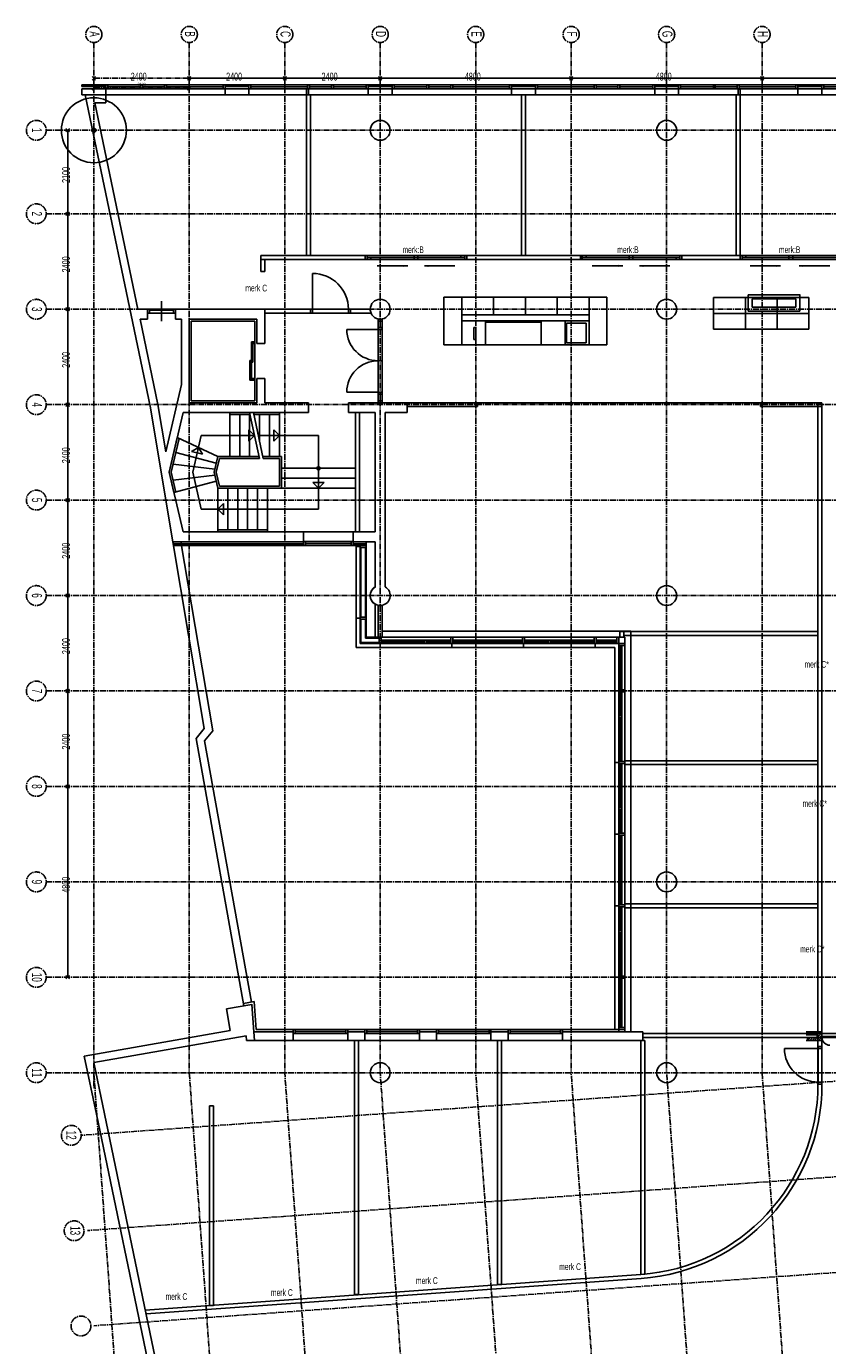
# Model space of a CAD drawing. Header units: millimetres. Extents: x -1696 to 67346, y -51443 to 2612.
# Tile 2 of 4: x -1696 to 18448, y -30562 to 2612. Entities that reach past the tile are written whole.
import ezdxf
from ezdxf.enums import TextEntityAlignment as Align

# ---------------------------------------------------------------- set-up
doc = ezdxf.new("R2010")
doc.units = ezdxf.units.MM
doc.header["$LTSCALE"] = 200
doc.header["$MEASUREMENT"] = 0
doc.linetypes.add('CENTER2', pattern=[1.125, 0.75, -0.125, 0.125, -0.125])
doc.layers.get('0').update_dxf_attribs({"linetype": 'CONTINUOUS'})
doc.layers.get('Defpoints').update_dxf_attribs({"linetype": 'CONTINUOUS'})
doc.layers.add('bouwkundig', color=8, linetype='CONTINUOUS')
doc.layers.add('stramien', color=1, linetype='CENTER2')
doc.styles.get("Standard").update_dxf_attribs({"font": 'txt', "width": 0.6})
doc.dimstyles.new('3ING DIM', dxfattribs={"dimscale": 50, "dimtxt": 1.8, "dimasz": 1.8, "dimexe": 0.18, "dimexo": 0.0625, "dimgap": 0.9, "dimtad": 1, "dimdec": 0, "dimzin": 0, "dimdsep": 46, "dimtxsty": 'Standard', "dimblk": 'OBLIQUE', "dimcen": 0.09, "dimclrd": 1, "dimclre": 1, "dimclrt": 1, "dimadec": 1, "dimazin": 0, "dimtfac": 1, "dimtdec": 0, "dimtofl": 0, "dimtmove": 0, "dimatfit": 3, "dimfxl": 1, "dimtolj": 1, "dimtzin": 0, "dimarcsym": 0})

# ---------------------------------------------------------------- blocks, each defined once
blk = doc.blocks.new('_Oblique')
at = {"color": 0, "linetype": 'ByBlock', "lineweight": -2}
blk.add_line((-0.5, -0.5), (0.5, 0.5), dxfattribs=at)
blk = doc.blocks.new('*D1')
at = {"layer": 'Defpoints', "color": 0, "transparency": 16777216}
for p in [(0, 1057), (2400, 1057), (2400, 1057)]:
    blk.add_point(p, dxfattribs=at)
at = {"layer": 'stramien', "color": 1, "lineweight": -2, "transparency": 16777216}
for p, q in [((0, 1060), (0, 1066)), ((0, 1057), (2400, 1057)), ((2400, 1060), (2400, 1066))]:
    blk.add_line(p, q, dxfattribs=at)
at = {"layer": 'stramien', "color": 1, "lineweight": -2, "transparency": 16777216, "xscale": 90, "yscale": 90, "zscale": 90, "rotation": 180}
blk.add_blockref('_Oblique', (0, 1057), dxfattribs=at)
at = {"layer": 'stramien', "color": 1, "lineweight": -2, "transparency": 16777216, "xscale": 90, "yscale": 90, "zscale": 90}
blk.add_blockref('_Oblique', (2400, 1057), dxfattribs=at)
at = {"layer": 'stramien', "color": 1, "transparency": 16777216, "insert": (1200, 1148), "char_height": 90, "attachment_point": 5}
blk.add_mtext('\\A1;2400', dxfattribs=at)
blk = doc.blocks.new('A$C08F26B49')
at = {"layer": 'stramien'}
for p, q in [((1695.9, 53649.2), (1695.9, 27352.4)), ((4095.9, 53649.2), (4095.9, 27742.8)), ((6495.9, 53649.2), (6495.9, 27742.8)), ((8895.9, 53649.2), (8895.9, 27742.8)), ((11295.9, 53649.2), (11295.9, 27742.8)), ((13695.9, 53649.2), (13695.9, 27742.8)), ((16095.9, 53649.2), (16095.9, 27742.8)), ((18495.9, 53649.2), (18495.9, 27742.8)), ((1738.3, 52791.6), (1653.4, 52706.8)), ((1738.3, 52706.8), (1653.4, 52791.6)), ((1695.9, 52749.2), (4095.9, 52749.2)), ((4053.4, 52706.8), (4138.3, 52791.6)), ((4053.4, 52791.6), (4138.3, 52706.8)), ((4138.3, 52791.6), (4053.4, 52706.8)), ((4138.3, 52706.8), (4053.4, 52791.6)), ((6453.4, 52706.8), (6538.3, 52791.6)), ((6453.4, 52791.6), (6538.3, 52706.8)), ((6538.3, 52791.6), (6453.4, 52706.8)), ((6538.3, 52706.8), (6453.4, 52791.6)), ((8853.4, 52706.8), (8938.3, 52791.6)), ((8853.4, 52791.6), (8938.3, 52706.8)), ((8938.3, 52791.6), (8853.4, 52706.8)), ((8938.3, 52706.8), (8853.4, 52791.6)), ((13653.4, 52706.8), (13738.3, 52791.6)), ((13653.4, 52791.6), (13738.3, 52706.8)), ((13738.3, 52791.6), (13653.4, 52706.8)), ((13738.3, 52706.8), (13653.4, 52791.6)), ((18453.4, 52706.8), (18538.3, 52791.6)), ((18453.4, 52791.6), (18538.3, 52706.8)), ((18538.3, 52791.6), (18453.4, 52706.8)), ((18538.3, 52706.8), (18453.4, 52791.6)), ((498.3, 51442.8), (23764.5, 51442.8)), ((1080.7, 51400.4), (995.9, 51485.3)), ((995.9, 51400.4), (1080.7, 51485.3)), ((498.3, 49342.8), (23680.4, 49342.8)), ((995.9, 49385.3), (1080.7, 49300.4)), ((1080.7, 49385.3), (995.9, 49300.4)), ((1080.7, 49300.4), (995.9, 49385.3)), ((995.9, 49300.4), (1080.7, 49385.3)), ((498.3, 46942.8), (23584.3, 46942.8)), ((995.9, 46985.3), (1080.7, 46900.4)), ((1080.7, 46985.3), (995.9, 46900.4)), ((1080.7, 46900.4), (995.9, 46985.3)), ((995.9, 46900.4), (1080.7, 46985.3)), ((498.3, 44542.8), (23476.7, 44542.8)), ((995.9, 44585.3), (1080.7, 44500.4)), ((1080.7, 44585.3), (995.9, 44500.4)), ((1080.7, 44500.4), (995.9, 44585.3)), ((995.9, 44500.4), (1080.7, 44585.3)), ((498.3, 42142.8), (23295.9, 42142.8)), ((995.9, 42185.3), (1080.7, 42100.4)), ((1080.7, 42185.3), (995.9, 42100.4)), ((1080.7, 42100.4), (995.9, 42185.3)), ((995.9, 42100.4), (1080.7, 42185.3)), ((498.3, 39742.8), (23295.9, 39742.8)), ((995.9, 39785.3), (1080.7, 39700.4)), ((1080.7, 39785.3), (995.9, 39700.4)), ((1080.7, 39700.4), (995.9, 39785.3)), ((995.9, 39700.4), (1080.7, 39785.3)), ((498.3, 37342.8), (23295.9, 37342.8)), ((995.9, 37385.3), (1080.7, 37300.4)), ((1080.7, 37385.3), (995.9, 37300.4)), ((1080.7, 37300.4), (995.9, 37385.3)), ((995.9, 37300.4), (1080.7, 37385.3)), ((498.3, 34942.8), (23295.9, 34942.8)), ((995.9, 34985.3), (1080.7, 34900.4)), ((1080.7, 34985.3), (995.9, 34900.4)), ((1080.7, 34900.4), (995.9, 34985.3)), ((995.9, 34900.4), (1080.7, 34985.3)), ((498.3, 32542.8), (68765.7, 32542.8)), ((498.3, 30142.8), (23295.9, 30142.8)), ((995.9, 30185.3), (1080.7, 30100.4)), ((1080.7, 30185.3), (995.9, 30100.4)), ((26786.9, 27993.4), (1377.8, 26170)), ((498.3, 27742.8), (68380.5, 27742.8)), ((3657.9, 401.2), (1695.9, 27742.8)), ((6006.9, 1111.1), (4095.9, 27742.8)), ((8356, 1821.1), (6495.9, 27742.8)), ((10705, 2531.1), (8895.9, 27742.8)), ((13054.1, 3241), (11295.9, 27742.8)), ((15403.2, 3951), (13695.9, 27742.8)), ((17752.2, 4660.9), (16095.9, 27742.8)), ((20101.3, 5370.9), (18495.9, 27742.8)), ((26958.7, 25599.5), (1535.3, 23775.1)), ((27130.4, 23205.7), (1692.8, 21380.3))]:
    blk.add_line(p, q, dxfattribs=at)
at = {"layer": 'stramien', "linetype": 'Continuous'}
for p, q in [((4095.9, 52749.2), (6495.9, 52749.2)), ((6495.9, 52749.2), (8895.9, 52749.2)), ((13695.9, 52749.2), (8895.9, 52749.2)), ((13695.9, 52749.2), (18495.9, 52749.2)), ((23295.9, 52749.2), (18495.9, 52749.2)), ((1038.3, 51442.8), (1038.3, 49342.8)), ((1038.3, 49342.8), (1038.3, 46942.8)), ((1038.3, 46942.8), (1038.3, 44542.8)), ((1038.3, 44542.8), (1038.3, 42142.8)), ((1038.3, 42142.8), (1038.3, 39742.8)), ((1038.3, 39742.8), (1038.3, 37342.8)), ((1038.3, 37342.8), (1038.3, 34942.8)), ((1038.3, 30142.9), (1038.3, 34942.8))]:
    blk.add_line(p, q, dxfattribs=at)
at = {"layer": 'stramien'}
for centre, radius in [((1695.9, 53852.2), 203), ((4095.9, 53852.2), 203), ((6495.9, 53852.2), 203), ((8895.9, 53852.2), 203), ((11295.9, 53852.2), 203), ((13695.9, 53852.2), 203), ((16095.9, 53852.2), 203), ((18495.9, 53852.2), 203), ((249.1, 51442.8), 249.1), ((1695.9, 51442.8), 50), ((249.1, 49342.8), 249.1), ((249.1, 46942.8), 249.1), ((249.1, 44542.8), 249.1), ((249.1, 42142.8), 249.1), ((249.1, 39742.8), 249.1), ((249.1, 37342.8), 249.1), ((249.1, 34942.8), 249.1), ((249.1, 32542.8), 249.1), ((249.1, 30142.1), 249.1), ((249.1, 27742.8), 249.1), ((1128.6, 26170), 249.1), ((1200.4, 23769), 249.1), ((1372.2, 21375.2), 249.1)]:
    blk.add_circle(centre, radius, dxfattribs=at)
at = {"layer": 'stramien', "width": 0.6}
for s, p in [('A', (1588.6, 53862.1)), ('B', (3988.6, 53862.1)), ('C', (6388.6, 53862.1)), ('D', (8788.6, 53862.1)), ('E', (11188.6, 53862.1)), ('F', (13588.6, 53862.1)), ('G', (15988.6, 53862.1)), ('H', (18388.6, 53862.1)), ('1', (138.5, 51442.1)), ('2', (138.5, 49342.1)), ('3', (138.5, 46942.1)), ('4', (138.5, 44542.1)), ('5', (138.5, 42142.1)), ('6', (138.5, 39742.1)), ('7', (138.5, 37342.1)), ('8', (138.5, 34942.1)), ('9', (138.5, 32542.1)), ('10', (138.5, 30142.1)), ('11', (138.5, 27742.1)), ('12', (1003.1, 26172.4)), ('13', (1103.2, 23773.3))]:
    blk.add_text(s, height=254, rotation=270, dxfattribs=at).set_placement(p, align=Align.CENTER)
for s, p in [('2400', (2621.8, 52891.2)), ('2400', (5021.8, 52891.2)), ('2400', (7421.8, 52891.2)), ('4800', (11021.8, 52891.2)), ('4800', (15821.8, 52891.2))]:
    blk.add_text(s, height=197.56, dxfattribs=at).set_placement(p, align=Align.TOP_LEFT)
for s, p in [('2100', (896.3, 50118.7)), ('2400', (896.3, 47868.7)), ('2400', (896.3, 45468.7)), ('2400', (896.3, 43068.7)), ('2400', (896.3, 40668.7)), ('2400', (896.3, 38268.7)), ('2400', (896.3, 35868.7)), ('4800', (896.3, 32268.7))]:
    blk.add_text(s, height=197.56, rotation=90, dxfattribs=at).set_placement(p, align=Align.TOP_LEFT)
at = {"layer": 'stramien'}
dim = blk.add_linear_dim(base=(4095.9, 52499.8), p1=(1695.9, 52499.8), p2=(4095.9, 52499.8), dimstyle='3ING DIM', dxfattribs=at)
dim.commit()
dim.dimension.update_dxf_attribs({"geometry": '*D1', "text_midpoint": (2895.9, 52590.8), "insert": (1695.9, 51442.8)})

msp = doc.modelspace()

# ---------------------------------------------------------------- linework, layer by layer
msp.add_circle((0, 0), 817)
at = {"layer": 'bouwkundig'}
for p, q in [((-300, 1140), (300, 1140)), ((-300, 1140), (-300, 1100)), ((-300, 1100), (300, 1100)), ((-300, 1040), (300, 1040)), ((-300, 890), (-300, 1040)), ((300, 1140), (300, 1100)), ((300, 1140), (300, 1040)), ((300, 1140), (3300, 1140)), ((300, 1040), (300, 890)), ((300, 1040), (3300, 1040)), ((350, 1140), (350, 1040)), ((1175, 1090), (350, 1090)), ((1175, 1140), (1175, 1040)), ((1225, 1140), (1225, 1040)), ((1775, 1090), (1225, 1090)), ((1775, 1140), (1775, 1040)), ((1825, 1140), (1825, 1040)), ((3250, 1090), (1825, 1090)), ((3250, 1140), (3250, 1040)), ((3300, 1140), (3900, 1140)), ((3300, 1140), (3300, 1100)), ((3300, 1140), (3300, 1040)), ((3300, 1100), (3900, 1100)), ((3300, 1040), (3900, 1040)), ((3300, 890), (3300, 1040)), ((3900, 1140), (3900, 1100)), ((3900, 1140), (3900, 1040)), ((6900, 1140), (3900, 1140)), ((3900, 1040), (3900, 890)), ((6900, 1040), (3900, 1040)), ((3950, 1140), (3950, 1040)), ((3950, 1090), (5375, 1090)), ((5375, 1140), (5375, 1040)), ((5425, 1140), (5425, 1040)), ((5425, 1090), (5975, 1090)), ((5975, 1140), (5975, 1040)), ((6025, 1140), (6025, 1040)), ((6025, 1090), (6850, 1090)), ((6850, 1140), (6850, 1040)), ((6900, 1140), (7500, 1140)), ((6900, 1140), (6900, 1100)), ((6900, 1140), (6900, 1040)), ((6900, 1100), (7500, 1100)), ((6900, 1040), (7500, 1040)), ((6900, 890), (6900, 1040)), ((7500, 1140), (7500, 1100)), ((7500, 1140), (7500, 1040)), ((7500, 1140), (10500, 1140)), ((7500, 1040), (7500, 890)), ((7500, 1040), (10500, 1040)), ((7550, 1140), (7550, 1040)), ((8375, 1090), (7550, 1090)), ((8375, 1140), (8375, 1040)), ((8425, 1140), (8425, 1040)), ((8975, 1090), (8425, 1090)), ((8975, 1140), (8975, 1040)), ((9025, 1140), (9025, 1040)), ((10450, 1090), (9025, 1090)), ((10450, 1140), (10450, 1040)), ((10500, 1140), (11100, 1140)), ((10500, 1140), (10500, 1100)), ((10500, 1140), (10500, 1040)), ((10500, 1100), (11100, 1100)), ((10500, 1040), (11100, 1040)), ((10500, 890), (10500, 1040)), ((11100, 1140), (11100, 1100)), ((11100, 1140), (11100, 1040)), ((14100, 1140), (11100, 1140)), ((11100, 1040), (11100, 890)), ((14100, 1040), (11100, 1040)), ((11150, 1140), (11150, 1040)), ((11150, 1090), (12575, 1090)), ((12575, 1140), (12575, 1040)), ((12625, 1140), (12625, 1040)), ((12625, 1090), (13175, 1090)), ((13175, 1140), (13175, 1040)), ((13225, 1140), (13225, 1040)), ((13225, 1090), (14050, 1090)), ((14050, 1140), (14050, 1040)), ((14100, 1140), (14700, 1140)), ((14100, 1140), (14100, 1100)), ((14100, 1140), (14100, 1040)), ((14100, 1100), (14700, 1100)), ((14100, 1040), (14700, 1040)), ((14100, 890), (14100, 1040)), ((14700, 1140), (14700, 1100)), ((14700, 1140), (14700, 1040)), ((14700, 1140), (17700, 1140)), ((14700, 1040), (14700, 890)), ((14700, 1040), (17700, 1040)), ((14750, 1140), (14750, 1040)), ((15575, 1090), (14750, 1090)), ((15575, 1140), (15575, 1040)), ((15625, 1140), (15625, 1040)), ((16175, 1090), (15625, 1090)), ((16175, 1140), (16175, 1040)), ((16225, 1140), (16225, 1040)), ((17650, 1090), (16225, 1090)), ((17650, 1140), (17650, 1040)), ((17700, 1140), (18300, 1140)), ((17700, 1140), (17700, 1100)), ((17700, 1140), (17700, 1040)), ((17700, 1100), (18300, 1100)), ((17700, 1040), (18300, 1040)), ((17700, 890), (17700, 1040)), ((18300, 1140), (18300, 1100)), ((18300, 1140), (18300, 1040)), ((21300, 1140), (18300, 1140)), ((18300, 1040), (18300, 890)), ((21300, 1040), (18300, 1040)), ((18350, 1140), (18350, 1040)), ((18350, 1090), (19775, 1090)), ((300, 890), (-300, 890)), ((-220, 890), (1413, -6937)), ((300, 890), (-220, 890)), ((26, 690), (1109, -4500)), ((26, 690), (300, 690)), ((300, 890), (300, 690)), ((300, 890), (3300, 890)), ((3900, 890), (3300, 890)), ((6900, 890), (3900, 890)), ((5450, 890), (5350, 890)), ((5350, 890), (5350, -3150)), ((5450, -3150), (5450, 890)), ((7500, 890), (6900, 890)), ((7255, 890), (7145, 890)), ((7500, 890), (10500, 890)), ((11100, 890), (10500, 890)), ((10850, 890), (10750, 890)), ((10750, 890), (10750, -3150)), ((10850, -3150), (10850, 890)), ((14100, 890), (11100, 890)), ((14700, 890), (14100, 890)), ((14700, 890), (17700, 890)), ((16250, 887), (16150, 887)), ((16150, 887), (16150, -3150)), ((16250, -3150), (16250, 887)), ((18300, 890), (17700, 890)), ((21300, 890), (18300, 890)), ((6824, -3150), (4200, -3150)), ((4200, -3150), (4200, -3250)), ((4200, -3250), (6824, -3250)), ((4300, -3250), (4200, -3250)), ((4200, -3250), (4200, -3553)), ((4300, -3553), (4300, -3250)), ((5350, -3150), (5450, -3150)), ((8052, -3150), (6824, -3150)), ((6824, -3150), (6824, -3250)), ((6872, -3150), (6824, -3150)), ((6824, -3150), (6824, -3250)), ((6872, -3150), (6824, -3150)), ((6824, -3250), (6824, -3150)), ((6824, -3250), (6872, -3250)), ((6824, -3250), (6872, -3250)), ((6872, -3250), (6872, -3150)), ((6872, -3250), (6872, -3150)), ((6968, -3200), (6872, -3200)), ((6872, -3200), (6872, -3250)), ((6968, -3200), (6872, -3200)), ((6872, -3200), (6872, -3250)), ((6872, -3250), (6968, -3250)), ((6872, -3250), (6968, -3250)), ((8052, -3200), (6968, -3200)), ((6968, -3250), (6968, -3200)), ((6968, -3250), (6968, -3200)), ((8052, -3250), (6968, -3250)), ((8148, -3150), (8052, -3150)), ((8052, -3150), (8052, -3200)), ((8052, -3200), (8148, -3200)), ((8148, -3200), (8052, -3200)), ((8052, -3200), (8052, -3250)), ((8052, -3250), (8148, -3250)), ((9230, -3150), (8142, -3150)), ((8148, -3200), (8148, -3150)), ((9230, -3200), (8148, -3200)), ((8148, -3250), (8148, -3200)), ((9326, -3250), (8148, -3250)), ((9326, -3150), (9230, -3150)), ((9230, -3150), (9230, -3200)), ((9230, -3200), (9326, -3200)), ((9374, -3150), (9326, -3150)), ((9326, -3150), (9326, -3250)), ((9326, -3200), (9326, -3150)), ((9326, -3250), (9374, -3250)), ((9374, -3150), (12232, -3150)), ((9374, -3250), (9374, -3150)), ((9374, -3250), (9374, -3150)), ((12232, -3250), (9374, -3250)), ((10750, -3150), (10850, -3150)), ((12232, -3150), (12232, -3250)), ((12232, -3250), (12232, -3150)), ((12232, -3150), (12280, -3150)), ((12280, -3250), (12232, -3250)), ((12280, -3150), (12280, -3250)), ((12280, -3200), (12280, -3150)), ((12280, -3150), (12376, -3150)), ((12376, -3200), (12280, -3200)), ((12280, -3250), (13458, -3250)), ((12376, -3150), (13464, -3150)), ((12376, -3150), (12376, -3200)), ((12376, -3200), (13458, -3200)), ((13458, -3150), (13554, -3150)), ((13458, -3200), (13458, -3150)), ((13554, -3200), (13458, -3200)), ((13458, -3200), (13554, -3200)), ((13458, -3250), (13458, -3200)), ((13554, -3250), (13458, -3250)), ((13554, -3150), (14782, -3150)), ((13554, -3150), (13554, -3200)), ((13554, -3200), (14638, -3200)), ((13554, -3200), (13554, -3250)), ((13554, -3250), (14638, -3250)), ((14638, -3200), (14734, -3200)), ((14638, -3250), (14638, -3200)), ((14638, -3200), (14734, -3200)), ((14638, -3250), (14638, -3200)), ((14734, -3250), (14638, -3250)), ((14734, -3250), (14638, -3250)), ((14734, -3250), (14734, -3150)), ((14734, -3150), (14782, -3150)), ((14734, -3250), (14734, -3150)), ((14734, -3150), (14782, -3150)), ((14734, -3200), (14734, -3250)), ((14734, -3200), (14734, -3250)), ((14782, -3250), (14734, -3250)), ((14782, -3250), (14734, -3250)), ((14782, -3150), (14782, -3250)), ((14782, -3150), (14782, -3250)), ((14782, -3150), (16250, -3150)), ((14782, -3250), (14782, -3150)), ((16250, -3250), (14782, -3250)), ((16150, -3150), (16250, -3150)), ((16250, -3150), (16250, -3250)), ((16250, -3250), (16250, -3150)), ((16250, -3150), (16298, -3150)), ((16298, -3250), (16250, -3250)), ((16298, -3150), (16298, -3250)), ((16298, -3200), (16298, -3150)), ((16298, -3150), (16394, -3150)), ((16394, -3200), (16298, -3200)), ((16298, -3250), (17476, -3250)), ((16394, -3150), (17482, -3150)), ((16394, -3150), (16394, -3200)), ((16394, -3200), (17476, -3200)), ((17476, -3150), (17572, -3150)), ((17476, -3200), (17476, -3150)), ((17572, -3200), (17476, -3200)), ((17476, -3200), (17572, -3200)), ((17476, -3250), (17476, -3200)), ((17572, -3250), (17476, -3250)), ((17572, -3150), (18800, -3150)), ((17572, -3150), (17572, -3200)), ((17572, -3200), (18656, -3200)), ((17572, -3200), (17572, -3250)), ((17572, -3250), (18656, -3250)), ((4200, -3553), (4300, -3553)), ((5500, -3600), (5500, -4500)), ((7124, -3409), (7890, -3409)), ((9076, -3409), (8309, -3409)), ((12530, -3410), (13297, -3409)), ((14482, -3409), (13716, -3409)), ((16500, -3409), (17266, -3409)), ((18500, -3409), (17734, -3409)), ((1700, -4300), (1700, -4800)), ((8800, -4193), (9250, -4193)), ((8800, -5393), (8800, -4193)), ((9250, -4193), (10050, -4193)), ((9250, -4643), (9250, -4193)), ((9250, -4193), (9250, -5393)), ((10050, -4193), (10850, -4193)), ((10050, -4643), (10050, -4193)), ((10050, -4193), (10050, -4643)), ((10850, -4193), (11650, -4193)), ((10850, -4643), (10850, -4193)), ((10850, -4193), (10850, -4643)), ((11650, -4193), (12450, -4193)), ((11650, -4643), (11650, -4193)), ((11650, -4193), (11650, -4643)), ((12450, -4193), (12900, -4193)), ((12450, -5393), (12450, -4193)), ((12450, -4193), (12450, -4643)), ((12900, -4193), (12900, -5393)), ((15580, -4205), (16380, -4205)), ((15580, -4605), (15580, -4205)), ((16380, -4205), (16380, -4605)), ((16380, -4205), (17180, -4205)), ((16380, -4605), (16380, -4205)), ((16450, -4140), (16450, -4550)), ((16450, -4140), (17760, -4140)), ((16550, -4240), (17650, -4240)), ((16550, -4240), (16550, -4450)), ((17180, -4205), (17980, -4205)), ((17180, -4605), (17180, -4205)), ((17180, -4205), (17180, -4605)), ((17650, -4240), (17650, -4450)), ((17750, -4140), (17750, -4550)), ((17980, -4205), (17980, -4605)), ((1109, -4500), (1350, -4500)), ((1350, -4500), (1350, -4750)), ((2050, -4500), (1350, -4500)), ((1350, -4500), (1350, -4600)), ((2050, -4600), (1350, -4600)), ((1400, -4500), (1400, -4600)), ((2000, -4520), (1400, -4520)), ((2000, -4500), (2000, -4600)), ((2050, -4500), (2050, -4600)), ((2050, -4500), (4300, -4500)), ((2050, -4500), (2050, -4750)), ((4300, -4500), (5450, -4500)), ((4300, -4500), (4300, -4600)), ((4300, -4500), (4300, -5360)), ((4300, -4600), (5450, -4600)), ((5450, -4500), (5450, -4600)), ((5450, -4500), (5450, -4600)), ((5450, -4500), (6450, -4500)), ((5450, -4600), (6450, -4600)), ((5500, -4500), (5500, -4600)), ((6400, -4500), (6400, -4600)), ((6450, -4500), (6950, -4500)), ((6450, -4500), (6450, -4600)), ((6450, -4500), (6450, -4600)), ((6450, -4600), (6971, -4600)), ((9250, -4643), (12450, -4643)), ((9250, -4793), (9250, -4643)), ((10050, -4643), (9250, -4643)), ((10850, -4643), (10050, -4643)), ((11650, -4643), (10850, -4643)), ((12450, -4643), (11650, -4643)), ((12450, -4643), (12450, -4793)), ((15580, -4605), (16380, -4605)), ((15580, -5005), (15580, -4605)), ((16380, -4605), (15580, -4605)), ((16380, -4605), (16380, -5005)), ((16380, -4605), (17180, -4605)), ((16380, -5005), (16380, -4605)), ((17180, -4605), (16380, -4605)), ((16450, -4550), (16825, -4550)), ((16550, -4450), (16825, -4450)), ((17575, -4450), (16825, -4450)), ((16825, -4550), (17575, -4550)), ((17180, -4605), (17980, -4605)), ((17180, -5005), (17180, -4605)), ((17180, -4605), (17180, -5005)), ((17980, -4605), (17180, -4605)), ((17575, -4450), (17650, -4450)), ((17575, -4550), (17750, -4550)), ((17980, -4605), (17980, -5005)), ((1161, -4750), (1610, -6900)), ((1161, -4750), (1350, -4750)), ((2050, -4750), (2200, -4750)), ((2200, -4750), (2200, -6394)), ((2400, -4750), (4100, -4750)), ((2400, -4750), (2400, -6850)), ((2450, -4800), (4050, -4800)), ((2450, -4800), (2450, -6800)), ((4050, -4800), (4050, -6800)), ((4100, -4750), (4100, -5360)), ((7150, -4745), (7150, -6850)), ((7150, -4750), (7250, -4750)), ((7150, -4800), (7250, -4800)), ((7250, -4957), (7150, -4957)), ((7200, -4800), (7200, -4957)), ((7250, -4745), (7250, -6850)), ((12450, -4793), (9250, -4793)), ((9250, -4793), (9850, -4793)), ((9250, -5393), (9250, -4793)), ((9550, -4959), (9600, -4959)), ((9550, -5259), (9550, -4959)), ((9600, -4959), (9600, -5259)), ((9850, -4793), (9850, -5393)), ((9850, -4823), (11250, -4823)), ((9850, -5393), (9850, -4823)), ((11250, -4793), (11850, -4793)), ((11250, -5393), (11250, -4793)), ((11250, -4823), (11250, -5393)), ((11850, -4793), (11850, -5393)), ((11850, -4793), (12450, -4793)), ((11850, -5393), (11850, -4793)), ((11880, -4847), (12380, -4847)), ((11880, -5347), (11880, -4847)), ((12380, -4847), (12380, -5347)), ((12450, -4793), (12450, -5393)), ((7250, -5007), (6360, -5007)), ((9600, -5259), (9550, -5259)), ((16380, -5005), (15580, -5005)), ((17180, -5005), (16380, -5005)), ((17980, -5005), (17180, -5005)), ((3960, -6280), (3960, -5320)), ((4050, -5320), (3960, -5320)), ((4000, -5830), (4000, -5320)), ((4050, -5360), (4000, -5360)), ((4050, -5360), (4050, -5320)), ((4100, -5360), (4300, -5360)), ((9250, -5393), (8800, -5393)), ((9850, -5393), (9250, -5393)), ((11250, -5393), (9850, -5393)), ((11850, -5393), (11250, -5393)), ((12450, -5393), (11850, -5393)), ((12380, -5347), (11880, -5347)), ((12900, -5393), (12450, -5393)), ((3920, -6280), (3920, -5790)), ((3960, -5790), (3920, -5790)), ((4000, -5830), (3960, -5830)), ((7250, -5797), (7150, -5797)), ((4050, -6280), (3920, -6280)), ((4050, -6240), (3960, -6240)), ((4050, -6280), (4050, -6240)), ((4100, -6240), (4100, -6850)), ((4100, -6240), (4300, -6240)), ((4300, -6240), (4300, -6850)), ((2200, -6394), (1809, -8086)), ((7250, -6587), (6360, -6587)), ((1987, -10350), (1413, -6937)), ((1809, -8086), (1610, -6900)), ((2400, -6850), (4100, -6850)), ((2450, -6800), (4050, -6800)), ((4300, -6850), (5400, -6850)), ((5400, -7100), (5400, -6850)), ((6400, -6850), (7875, -6850)), ((6400, -7100), (6400, -6850)), ((7250, -6637), (7150, -6637)), ((7150, -6800), (7250, -6800)), ((7150, -6850), (7250, -6850)), ((7200, -6637), (7200, -6800)), ((16759, -6850), (7875, -6850)), ((7875, -6850), (7875, -7100)), ((7879, -6850), (9649, -6850)), ((7879, -6950), (7879, -6850)), ((9649, -6950), (7879, -6950)), ((9649, -6850), (9649, -6950)), ((18306, -6850), (16759, -6850)), ((16759, -6850), (16759, -6950)), ((16759, -6950), (18306, -6950)), ((18206, -23987), (18206, -6850)), ((18306, -23987), (18306, -6850)), ((18306, -6950), (18306, -6850)), ((2242, -7100), (1896, -8600)), ((2242, -7100), (5400, -7100)), ((3417, -7100), (3417, -8200)), ((3417, -7100), (3917, -7100)), ((3417, -7150), (3928, -7150)), ((3667, -7150), (3667, -8200)), ((4167, -8250), (3917, -7100)), ((3917, -7150), (3917, -8200)), ((4010, -7100), (4667, -7100)), ((4260, -8250), (4010, -7100)), ((4021, -7150), (4667, -7150)), ((4167, -7150), (4167, -7821)), ((4417, -7150), (4417, -8200)), ((4667, -7100), (4667, -8200)), ((6400, -7100), (7075, -7100)), ((6575, -7100), (6575, -10100)), ((6675, -7100), (6575, -7100)), ((6675, -7100), (6675, -10100)), ((7075, -7100), (7075, -10100)), ((7325, -7100), (7325, -11483)), ((7325, -7100), (7875, -7100)), ((4042, -7675), (3900, -7533)), ((3900, -7533), (3900, -7817)), ((4525, -7533), (4525, -7817)), ((4667, -7675), (4525, -7533)), ((2097, -7729), (1896, -8600)), ((2143, -7750), (1947, -8600)), ((3117, -8200), (2097, -7729)), ((2486, -8600), (2700, -7675)), ((2700, -7675), (4042, -7675)), ((4042, -7675), (3900, -7817)), ((4135, -7675), (5646, -7675)), ((4667, -7675), (4525, -7817)), ((5646, -9525), (5646, -7675)), ((3077, -8375), (2063, -8100)), ((2630, -7975), (2456, -8075)), ((2456, -8075), (2730, -8149)), ((2630, -7975), (2730, -8149)), ((3117, -8200), (3025, -8600)), ((3157, -8250), (3076, -8600)), ((3117, -8200), (4156, -8200)), ((3157, -8250), (4167, -8250)), ((4249, -8200), (4717, -8200)), ((4260, -8250), (4667, -8250)), ((4667, -8250), (4667, -8950)), ((4717, -8200), (4717, -9000)), ((2014, -9113), (1896, -8600)), ((2242, -10100), (1896, -8600)), ((2063, -9100), (1947, -8600)), ((3042, -8525), (1993, -8400)), ((2486, -8600), (2700, -9525)), ((3117, -9000), (3025, -8600)), ((3157, -8950), (3076, -8600)), ((4717, -8500), (6575, -8500)), ((6575, -8500), (6575, -9000)), ((3042, -8675), (1993, -8800)), ((3077, -8825), (2014, -9113)), ((3157, -8950), (4667, -8950)), ((4717, -8750), (6575, -8750)), ((5646, -9000), (5504, -8858)), ((5788, -8858), (5504, -8858)), ((5646, -9000), (5788, -8858)), ((3117, -9000), (3117, -10100)), ((3117, -9000), (4717, -9000)), ((3367, -9000), (3367, -10050)), ((3617, -9000), (3617, -10050)), ((3867, -9000), (3867, -10050)), ((4117, -9000), (4117, -10050)), ((4367, -9000), (4367, -10100)), ((4717, -9000), (6575, -9000)), ((5646, -9525), (2700, -9525)), ((3117, -9525), (3259, -9383)), ((3117, -9525), (3259, -9667)), ((3259, -9667), (3259, -9383)), ((2242, -10100), (5270, -10100)), ((3117, -10050), (4367, -10050)), ((3117, -10100), (4367, -10100)), ((5270, -10100), (5270, -10350)), ((6520, -10100), (5270, -10100)), ((6520, -10100), (7075, -10100)), ((6520, -10100), (6520, -10350)), ((6675, -10100), (6575, -10100)), ((2776, -15044), (1987, -10350)), ((1987, -10350), (5270, -10350)), ((1996, -10404), (5270, -10404)), ((1996, -10404), (2003, -10444)), ((2003, -10444), (5270, -10444)), ((2988, -15100), (2190, -10350)), ((6520, -10344), (5270, -10344)), ((5270, -10344), (5270, -10444)), ((5270, -10404), (5270, -10444)), ((6520, -10444), (5270, -10444)), ((5320, -10344), (5320, -10444)), ((6470, -10394), (5320, -10394)), ((6470, -10344), (6470, -10444)), ((6520, -10344), (6520, -10444)), ((6520, -10350), (7075, -10350)), ((6520, -10404), (6850, -10404)), ((6520, -10404), (6520, -10444)), ((6520, -10444), (6850, -10444)), ((6595, -10469), (6595, -13005)), ((6595, -10469), (6695, -10469)), ((6695, -12905), (6695, -10444)), ((6695, -10444), (6850, -10444)), ((6695, -10494), (6850, -10494)), ((6715, -12244), (6715, -10494)), ((6830, -12244), (6830, -10494)), ((6850, -10350), (6850, -12750)), ((7070, -10350), (6850, -10350)), ((6850, -10404), (6850, -10444)), ((6850, -12750), (6850, -10444)), ((7070, -10350), (7070, -11486)), ((7075, -10350), (7075, -11483)), ((7070, -11914), (7070, -12750)), ((6595, -12269), (6695, -12269)), ((6695, -12244), (6850, -12244)), ((7150, -11945), (7150, -12750)), ((7250, -11945), (7250, -12750)), ((6695, -12294), (6850, -12294)), ((6715, -12885), (6715, -12294)), ((6830, -12770), (6830, -12294)), ((7250, -12600), (13500, -12600)), ((13324, -12603), (13224, -12603)), ((13224, -12603), (13224, -12748)), ((18206, -12603), (13324, -12603)), ((13324, -12603), (13324, -12703)), ((13324, -12748), (13324, -12603)), ((13500, -12600), (13500, -22673)), ((18206, -12703), (18206, -12603)), ((6695, -12905), (13350, -12905)), ((6715, -12885), (7175, -12885)), ((6830, -12770), (7175, -12770)), ((6850, -12750), (13350, -12750)), ((7070, -12750), (6850, -12750)), ((7250, -12750), (7150, -12750)), ((7175, -12750), (7175, -12905)), ((7200, -12905), (7200, -13005)), ((7225, -12750), (7225, -12905)), ((7225, -12825), (8975, -12825)), ((7225, -12865), (8325, -12865)), ((8325, -12825), (8325, -12905)), ((8375, -12825), (8375, -12905)), ((8375, -12865), (8975, -12865)), ((8975, -12750), (8975, -12905)), ((9000, -12905), (9000, -13005)), ((9025, -12750), (9025, -12905)), ((9025, -12825), (10775, -12825)), ((9025, -12865), (10775, -12865)), ((10775, -12750), (10775, -12905)), ((10800, -12905), (10800, -13005)), ((10825, -12750), (10825, -12905)), ((10825, -12825), (12575, -12825)), ((10825, -12865), (11425, -12865)), ((11425, -12825), (11425, -12905)), ((11475, -12825), (11475, -12905)), ((11475, -12865), (12575, -12865)), ((12575, -12750), (12575, -12905)), ((12600, -12905), (12600, -13005)), ((12625, -12750), (12625, -12905)), ((12625, -12825), (13145, -12825)), ((12625, -12865), (13145, -12865)), ((13145, -12750), (13145, -12905)), ((13195, -12750), (13195, -22673)), ((13224, -12748), (13324, -12748)), ((13324, -12703), (18206, -12703)), ((13350, -12750), (13350, -22673)), ((6595, -13005), (13095, -13005)), ((13095, -13005), (13095, -22613)), ((13195, -12955), (13350, -12955)), ((13235, -12955), (13235, -14075)), ((13275, -12955), (13275, -14075)), ((13095, -14100), (13195, -14100)), ((13195, -14075), (13350, -14075)), ((13195, -14125), (13350, -14125)), ((13235, -14125), (13235, -14725)), ((13275, -14125), (13275, -15875)), ((13195, -14725), (13275, -14725)), ((13195, -14775), (13275, -14775)), ((13235, -14775), (13235, -15875)), ((2776, -15044), (2571, -15295)), ((2988, -15100), (2784, -15350)), ((3775, -22018), (2571, -15295)), ((3962, -21924), (2784, -15350)), ((13095, -15900), (13195, -15900)), ((13195, -15875), (13350, -15875)), ((18206, -15853), (13348, -15853)), ((13348, -15853), (13348, -15953)), ((18206, -15953), (18206, -15853)), ((13195, -15925), (13350, -15925)), ((13235, -15925), (13235, -17025)), ((13275, -15925), (13275, -17675)), ((13348, -15953), (18206, -15953)), ((13195, -17025), (13275, -17025)), ((13195, -17075), (13275, -17075)), ((13235, -17075), (13235, -17675)), ((13095, -17700), (13195, -17700)), ((13195, -17675), (13350, -17675)), ((13195, -17725), (13350, -17725)), ((13235, -17725), (13235, -19475)), ((13275, -17725), (13275, -19475)), ((13095, -19500), (13195, -19500)), ((13195, -19475), (13350, -19475)), ((13195, -19525), (13350, -19525)), ((13235, -19525), (13235, -20125)), ((13275, -19525), (13275, -21275)), ((18206, -19453), (13350, -19453)), ((13350, -19453), (13350, -19553)), ((13350, -19553), (18206, -19553)), ((18206, -19553), (18206, -19453)), ((13195, -20125), (13275, -20125)), ((13195, -20175), (13275, -20175)), ((13235, -20175), (13235, -21275)), ((13095, -21300), (13195, -21300)), ((13195, -21275), (13350, -21275)), ((13195, -21325), (13350, -21325)), ((13235, -21325), (13235, -22563)), ((13275, -21325), (13275, -22563)), ((3972, -21983), (3332, -22096)), ((3429, -22637), (3332, -22096)), ((4030, -21912), (3765, -21959)), ((3765, -21959), (3775, -22018)), ((3975, -21982), (3775, -22018)), ((3977, -22007), (3972, -21983)), ((4024, -22673), (3975, -21982)), ((4080, -22613), (4030, -21912)), ((3429, -22637), (-241, -23284)), ((3831, -22769), (-3, -23446)), ((3840, -22893), (3831, -22769)), ((4024, -22673), (5015, -22673)), ((4024, -22673), (5015, -22673)), ((4024, -22673), (4040, -22893)), ((4080, -22613), (5015, -22613)), ((5015, -22613), (5015, -22713)), ((6385, -22613), (5015, -22613)), ((5015, -22613), (5015, -22673)), ((5015, -22673), (5015, -22893)), ((6385, -22713), (5015, -22713)), ((5065, -22613), (5065, -22713)), ((6335, -22663), (5065, -22663)), ((6335, -22613), (6335, -22713)), ((6385, -22613), (6815, -22613)), ((6385, -22613), (6385, -22713)), ((6385, -22613), (6385, -22673)), ((6385, -22673), (6815, -22673)), ((6385, -22673), (6385, -22893)), ((6385, -22673), (6815, -22673)), ((8185, -22613), (6815, -22613)), ((6815, -22613), (6815, -22713)), ((6815, -22613), (6815, -22673)), ((6815, -22673), (6815, -22893)), ((8185, -22713), (6815, -22713)), ((6865, -22613), (6865, -22713)), ((8135, -22663), (6865, -22663)), ((8135, -22613), (8135, -22713)), ((8185, -22613), (8185, -22713)), ((8185, -22613), (8615, -22613)), ((8185, -22613), (8185, -22673)), ((8185, -22673), (8615, -22673)), ((8185, -22673), (8185, -22893)), ((8185, -22673), (8615, -22673)), ((9985, -22613), (8615, -22613)), ((8615, -22613), (8615, -22713)), ((8615, -22613), (8615, -22673)), ((8615, -22673), (8615, -22893)), ((9985, -22713), (8615, -22713)), ((8665, -22613), (8665, -22713)), ((9935, -22663), (8665, -22663)), ((9935, -22613), (9935, -22713)), ((9985, -22613), (9985, -22713)), ((9985, -22613), (10415, -22613)), ((9985, -22613), (9985, -22673)), ((9985, -22673), (10415, -22673)), ((9985, -22673), (9985, -22893)), ((9985, -22673), (10415, -22673)), ((11785, -22613), (10415, -22613)), ((10415, -22613), (10415, -22713)), ((10415, -22613), (10415, -22673)), ((10415, -22673), (10415, -22893)), ((11785, -22713), (10415, -22713)), ((10465, -22613), (10465, -22713)), ((11735, -22663), (10465, -22663)), ((11735, -22613), (11735, -22713)), ((11785, -22613), (11785, -22713)), ((11785, -22613), (13195, -22613)), ((11785, -22613), (11785, -22673)), ((11785, -22673), (13800, -22673)), ((11785, -22673), (13195, -22673)), ((11785, -22673), (11785, -22893)), ((13095, -22613), (13195, -22613)), ((13195, -22563), (13350, -22563)), ((13195, -22613), (13350, -22613)), ((13195, -22613), (13195, -22673)), ((13350, -22673), (13195, -22673)), ((13800, -22673), (13800, -22893)), ((13800, -22673), (13800, -22893)), ((13800, -22710), (20706, -22710)), ((13800, -22810), (20704, -22810)), ((17906, -22673), (18306, -22673)), ((17906, -22748), (18186, -22748)), ((17906, -22818), (18186, -22818)), ((17939, -22734), (18000, -22673)), ((17939, -22679), (17945, -22673)), ((17939, -22673), (18206, -22673)), ((17939, -22748), (17939, -22673)), ((18206, -22748), (17939, -22748)), ((17939, -22844), (17965, -22818)), ((17939, -22818), (18206, -22818)), ((17939, -22893), (17939, -22818)), ((17945, -22893), (18020, -22818)), ((17980, -22748), (18055, -22673)), ((18001, -22893), (18076, -22818)), ((18035, -22748), (18110, -22673)), ((18056, -22893), (18131, -22818)), ((18090, -22748), (18165, -22673)), ((18111, -22893), (18186, -22818)), ((18146, -22748), (18206, -22687)), ((18166, -22893), (18206, -22853)), ((18186, -22748), (18186, -22818)), ((18201, -22748), (18206, -22742)), ((18206, -22742), (18276, -22673)), ((18206, -22687), (18221, -22673)), ((18206, -22673), (18306, -22673)), ((18206, -22893), (18206, -22673)), ((18206, -22673), (18206, -22748)), ((18206, -22797), (18306, -22697)), ((18206, -22853), (18306, -22753)), ((18206, -22818), (18206, -22893)), ((18221, -22893), (18306, -22808)), ((18276, -22893), (18306, -22863)), ((18306, -22673), (18306, -22893)), ((18306, -22673), (18306, -22893)), ((18306, -22786), (18306, -22806)), ((19502, -22786), (18306, -22786)), ((18306, -22806), (19502, -22806)), ((3840, -22893), (5015, -22893)), ((6385, -22893), (5015, -22893)), ((6385, -22893), (6815, -22893)), ((6650, -22893), (6550, -22893)), ((6550, -22893), (6550, -29280)), ((6650, -29280), (6650, -22893)), ((8185, -22893), (6815, -22893)), ((8185, -22893), (8615, -22893)), ((9985, -22893), (8615, -22893)), ((9985, -22893), (10415, -22893)), ((10250, -22893), (10150, -22893)), ((10150, -22893), (10150, -29029)), ((10250, -29029), (10250, -22893)), ((11785, -22893), (10415, -22893)), ((11785, -22893), (13800, -22893)), ((13750, -22893), (13750, -28775)), ((13850, -22893), (13750, -22893)), ((13850, -28767), (13850, -22893)), ((17363, -23087), (18213, -23087)), ((17906, -22893), (18306, -22893)), ((18206, -22893), (17939, -22893)), ((18306, -22893), (18206, -22893)), ((18209, -23037), (18306, -23037)), ((18209, -23037), (18209, -23987)), ((18209, -23087), (18306, -23087)), ((18306, -23037), (18306, -23987)), ((63, -24744), (-241, -23284)), ((265, -24730), (-3, -23446)), ((18209, -23987), (18306, -23987)), ((18212, -23937), (18306, -23937)), ((3009, -24536), (2909, -24536)), ((2909, -24536), (2909, -29553)), ((3009, -29553), (3009, -24536)), ((1618, -32202), (63, -24744)), ((1820, -32188), (265, -24730)), ((13750, -28775), (1294, -29669)), ((13750, -28775), (13850, -28767)), ((13757, -28875), (1315, -29767)), ((10150, -29029), (10250, -29029)), ((6550, -29280), (6650, -29280)), ((2909, -29553), (3009, -29553))]:
    msp.add_line(p, q, dxfattribs=at)
for points in [[(5350, 1040), (5400, 1040), (5400, 890), (5350, 890)], [(16200, 1037), (16250, 1037), (16250, 887), (16200, 887)]]:
    msp.add_lwpolyline(points, close=True, dxfattribs=at)
for centre, radius in [((7200, 0), 250), ((14400, 0), 250), ((7200, -4500), 250), ((14400, -4500), 250), ((5646, -8500), 40), ((14400, -11700), 250), ((14400, -18900), 250), ((7200, -23700), 250), ((14400, -23700), 250)]:
    msp.add_circle(centre, radius, dxfattribs=at)
for centre, radius, start, end in [((7200, 0), 250, 77.2907, 102.7093), ((5500, -4500), 900, 0, 90), ((7200, -4500), 250, 180, 203.5782), ((7150, -5007), 790, 180, 270), ((7150, -6587), 790, 90, 180), ((7200, -11700), 250, 119.9996, 60.0004), ((7200, -11700), 250, 121.3324, 238.6676), ((7200, -11700), 250, 258.4631, 281.5369), ((18506, -22806), 201, 180, 270), ((18213, -23087), 850, 180.0001, 269.9999), ((13406, -23987), 4800, 274.1045, 0), ((13406, -23987), 4900, 274.1044, 0)]:
    msp.add_arc(centre, radius, start, end, dxfattribs=at)
for points in [[(7890, -3409), (7790, -3436), (7790, -3383)], [(8309, -3409), (8410, -3384), (8409, -3438)], [(13297, -3409), (13197, -3436), (13197, -3383)], [(13716, -3409), (13816, -3384), (13815, -3438)], [(17266, -3409), (17166, -3436), (17166, -3383)], [(17734, -3409), (17834, -3384), (17833, -3438)]]:
    msp.add_solid(points, dxfattribs=at)

# ---------------------------------------------------------------- block references
at = {"layer": 'stramien'}
msp.add_blockref('A$C08F26B49', (-1696, -51443), dxfattribs=at)

# ---------------------------------------------------------------- texts
at = {"layer": 'bouwkundig', "width": 0.6}
for s, p in [('merk:B', (7759, -2918)), ('merk:B', (13159, -2918)), ('merk:B', (17225, -2918)), ('merk C', (3809, -3883)), ('merk C*', (17867, -13345)), ('merk C*', (17817, -16845)), ('merk C*', (17757, -20505)), ('merk C', (11699, -28493)), ('merk C', (8099, -28843)), ('merk C', (4453, -29143)), ('merk C', (1803, -29243))]:
    msp.add_text(s, height=169.3, dxfattribs=at).set_placement(p, align=Align.TOP_LEFT)

doc.saveas('drawing.dxf')
